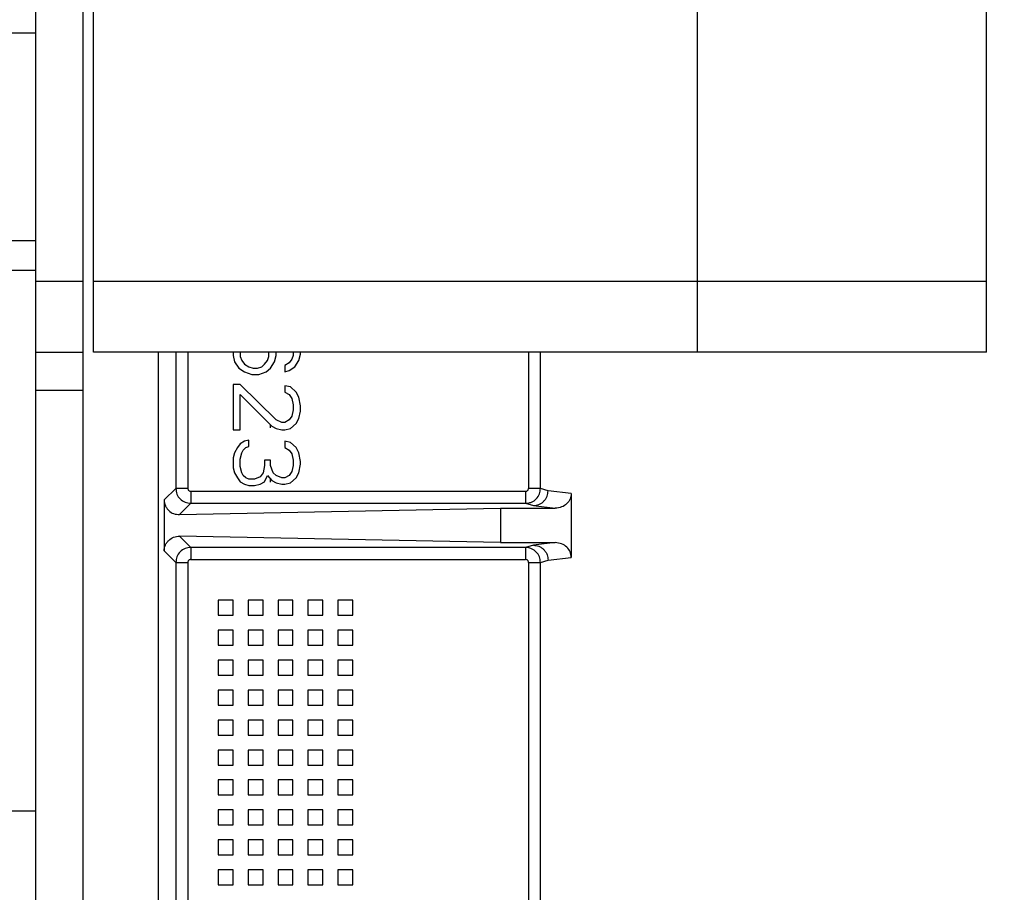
# Model space of a CAD drawing. Header units: inches. Extents: x 170 to 312, y 215 to 248.
# Tile 69 of 216: x 175.989 to 176.151, y 244.12 to 244.263. Entities that reach past the tile are written whole.
import ezdxf

# ---------------------------------------------------------------- set-up
doc = ezdxf.new("R2010")
doc.units = ezdxf.units.IN
doc.header["$LTSCALE"] = 0.25
doc.header["$MEASUREMENT"] = 0
doc.layers.add('ANNOTATIONS', color=1, linetype='Continuous')
doc.layers.add('STANDARD MOTOR LH', color=7, linetype='Continuous')
doc.styles.add('ARIAL', font='arial.ttf', dxfattribs={"height": 0.09375})
doc.dimstyles.new('STANDARD$0', dxfattribs={"dimtxt": 0.09375, "dimasz": 0.09375, "dimexe": 0.03125, "dimexo": 0.046875, "dimgap": 0.09, "dimtad": 0, "dimtih": 1, "dimtoh": 1, "dimdec": 4, "dimzin": 0, "dimdsep": 46, "dimtxsty": 'ARIAL', "dimcen": 0.09, "dimadec": 0, "dimazin": 0, "dimtfac": 1, "dimtdec": 4, "dimtofl": 0, "dimtmove": 0, "dimatfit": 1, "dimfxl": 1, "dimtolj": 1, "dimtzin": 0, "dimarcsym": 0})

# ---------------------------------------------------------------- blocks, each defined once
blk = doc.blocks.new('*D23')
at = {"layer": 'ANNOTATIONS', "color": 0, "lineweight": -2, "transparency": 16777216}
for p, q in [((175.73123, 244.66695), (175.73123, 245.27457)), ((176.93192, 243.2737), (176.93192, 245.27457)), ((175.82498, 245.24332), (176.15048, 245.24332)), ((176.83817, 245.24332), (176.51267, 245.24332))]:
    blk.add_line(p, q, dxfattribs=at)
at = {"layer": 'ANNOTATIONS', "color": 0, "transparency": 16777216}
for points in [[(175.82498, 245.25895), (175.82498, 245.2277), (175.73123, 245.24332)], [(176.83817, 245.25895), (176.83817, 245.2277), (176.93192, 245.24332)]]:
    blk.add_solid(points, dxfattribs=at)
at = {"layer": 'defpoints', "color": 0, "transparency": 16777216}
for p in [(175.73123, 245.24332), (175.73123, 244.62008), (176.93192, 243.22683)]:
    blk.add_point(p, dxfattribs=at)
at = {"layer": 'ANNOTATIONS', "color": 0, "transparency": 16777216, "insert": (176.33157, 245.24332), "char_height": 0.09375, "attachment_point": 5, "style": 'ARIAL'}
blk.add_mtext('\\A1;20"', dxfattribs=at)
blk = doc.blocks.new('*D24')
at = {"layer": 'ANNOTATIONS', "color": 0, "lineweight": -2, "transparency": 16777216}
for p, q in [((175.86942, 244.27169), (175.86942, 244.84086)), ((176.93192, 243.2737), (176.93192, 244.84086)), ((175.96317, 244.80961), (176.11556, 244.80961)), ((176.83817, 244.80961), (176.68578, 244.80961))]:
    blk.add_line(p, q, dxfattribs=at)
at = {"layer": 'ANNOTATIONS', "color": 0, "transparency": 16777216}
for points in [[(175.96317, 244.82524), (175.96317, 244.79399), (175.86942, 244.80961)], [(176.83817, 244.82524), (176.83817, 244.79399), (176.93192, 244.80961)]]:
    blk.add_solid(points, dxfattribs=at)
at = {"layer": 'defpoints', "color": 0, "transparency": 16777216}
for p in [(176.93192, 244.80961), (175.86942, 244.22482), (176.93192, 243.22683)]:
    blk.add_point(p, dxfattribs=at)
at = {"layer": 'ANNOTATIONS', "color": 0, "transparency": 16777216, "insert": (176.40067, 244.80961), "char_height": 0.09375, "attachment_point": 5, "style": 'ARIAL'}
blk.add_mtext('\\A1;17 3/8"', dxfattribs=at)

msp = doc.modelspace()

# ---------------------------------------------------------------- linework, layer by layer
at = {"layer": 'STANDARD MOTOR LH'}
for p, q in [((175.99152, 244.03016), (175.99152, 244.40651)), ((176.00099, 244.20839), (176.00099, 244.40651)), ((176.10024, 244.20839), (176.10024, 244.40651)), ((176.14774, 244.20839), (176.14774, 244.40651)), ((175.99933, 243.87729), (175.99933, 244.28989)), ((175.97769, 244.26088), (175.99152, 244.26088)), ((175.96474, 244.22679), (175.99152, 244.22679)), ((175.99152, 244.22182), (175.96474, 244.22182)), ((175.99152, 244.22011), (175.99933, 244.22011)), ((176.00099, 244.22011), (176.14774, 244.22011)), ((175.99152, 244.20839), (175.99933, 244.20839)), ((176.14774, 244.20839), (176.00099, 244.20839)), ((176.01163, 244.20839), (176.01163, 244.09446)), ((176.01453, 244.20839), (176.01453, 244.18603)), ((176.0165, 244.20839), (176.0165, 244.18603)), ((176.02394, 244.20839), (176.02394, 244.20789)), ((176.02394, 244.20789), (176.02417, 244.20685)), ((176.02512, 244.20839), (176.02512, 244.20768)), ((176.02512, 244.20768), (176.02535, 244.20706)), ((176.02959, 244.20706), (176.02983, 244.20768)), ((176.02983, 244.20768), (176.02983, 244.20839)), ((176.03077, 244.20685), (176.03101, 244.20789)), ((176.03101, 244.20789), (176.03101, 244.20839)), ((176.03383, 244.20789), (176.0336, 244.20726)), ((176.03383, 244.20839), (176.03383, 244.20789)), ((176.03477, 244.20706), (176.03501, 244.20809)), ((176.03501, 244.20809), (176.03501, 244.20839)), ((176.07248, 244.20839), (176.07249, 244.18603)), ((176.07445, 244.18603), (176.07445, 244.20839)), ((176.02417, 244.20685), (176.02488, 244.20581)), ((176.02535, 244.20706), (176.02582, 244.20643)), ((176.02582, 244.20643), (176.02653, 244.20602)), ((176.02653, 244.20602), (176.02724, 244.20581)), ((176.02794, 244.20581), (176.02865, 244.20602)), ((176.02865, 244.20602), (176.02912, 244.20643)), ((176.02912, 244.20643), (176.02959, 244.20706)), ((176.03006, 244.20581), (176.03077, 244.20685)), ((176.03313, 244.20664), (176.03242, 244.20623)), ((176.03242, 244.20623), (176.03242, 244.20519)), ((176.0336, 244.20726), (176.03313, 244.20664)), ((176.03313, 244.2054), (176.03407, 244.20602)), ((176.03407, 244.20602), (176.03477, 244.20706)), ((176.02488, 244.20581), (176.02582, 244.20519)), ((176.02582, 244.20519), (176.027, 244.20477)), ((176.027, 244.20477), (176.02818, 244.20477)), ((176.02724, 244.20581), (176.02794, 244.20581)), ((176.02818, 244.20477), (176.02936, 244.20519)), ((176.02936, 244.20519), (176.03006, 244.20581)), ((176.03242, 244.20519), (176.03313, 244.2054)), ((176.02394, 244.20311), (176.02394, 244.19564)), ((176.02512, 244.20311), (176.02394, 244.20311)), ((176.03101, 244.1973), (176.02512, 244.20311)), ((176.03242, 244.2029), (176.03242, 244.20187)), ((176.03336, 244.2027), (176.03242, 244.2029)), ((176.0343, 244.20187), (176.03336, 244.2027)), ((175.99933, 244.20214), (175.99152, 244.20214)), ((176.02512, 244.20145), (176.0303, 244.19626)), ((176.02512, 244.19564), (176.02512, 244.20145)), ((176.03242, 244.20187), (176.03313, 244.20145)), ((176.03313, 244.20145), (176.0336, 244.20083)), ((176.03477, 244.20104), (176.0343, 244.20187)), ((176.03501, 244.19958), (176.03477, 244.20104)), ((176.0336, 244.20083), (176.03383, 244.19979)), ((176.03383, 244.19979), (176.03383, 244.19896)), ((176.03501, 244.19875), (176.03501, 244.19958)), ((176.0336, 244.19792), (176.03313, 244.1973)), ((176.03383, 244.19896), (176.0336, 244.19792)), ((176.03477, 244.19751), (176.03501, 244.19875)), ((176.03009, 244.19601), (176.03009, 244.19647)), ((176.0303, 244.19626), (176.03101, 244.19585)), ((176.03195, 244.19688), (176.03101, 244.1973)), ((176.03242, 244.19688), (176.03195, 244.19688)), ((176.03313, 244.1973), (176.03242, 244.19688)), ((176.03336, 244.19585), (176.0343, 244.19668)), ((176.0343, 244.19668), (176.03477, 244.19751)), ((176.02394, 244.19564), (176.02512, 244.19564)), ((176.03101, 244.19585), (176.03195, 244.19564)), ((176.03195, 244.19564), (176.03242, 244.19564)), ((176.03242, 244.19564), (176.03336, 244.19585)), ((176.02512, 244.19335), (176.02464, 244.19273)), ((176.02582, 244.19377), (176.02512, 244.19335)), ((176.02653, 244.19398), (176.02582, 244.19377)), ((176.02653, 244.19294), (176.02653, 244.19398)), ((176.03242, 244.19377), (176.03242, 244.19273)), ((176.03336, 244.19356), (176.03242, 244.19377)), ((176.0343, 244.19273), (176.03336, 244.19356)), ((176.02417, 244.1919), (176.02394, 244.19107)), ((176.02464, 244.19273), (176.02417, 244.1919)), ((176.02512, 244.19086), (176.02535, 244.1919)), ((176.02535, 244.1919), (176.02559, 244.19232)), ((176.02559, 244.19232), (176.02606, 244.19273)), ((176.02606, 244.19273), (176.02653, 244.19294)), ((176.03242, 244.19273), (176.03313, 244.19232)), ((176.03313, 244.19232), (176.0336, 244.19169)), ((176.0336, 244.19169), (176.03383, 244.19065)), ((176.03477, 244.1919), (176.0343, 244.19273)), ((176.03501, 244.19045), (176.03477, 244.1919)), ((176.02394, 244.19107), (176.02394, 244.18941)), ((176.02512, 244.18962), (176.02512, 244.19086)), ((176.02912, 244.18982), (176.02889, 244.18858)), ((176.02912, 244.19065), (176.02912, 244.18982)), ((176.03006, 244.19065), (176.02912, 244.19065)), ((176.03006, 244.18982), (176.03006, 244.19065)), ((176.03053, 244.18858), (176.03006, 244.18982)), ((176.03383, 244.18982), (176.0336, 244.18879)), ((176.03383, 244.19065), (176.03383, 244.18982)), ((176.03477, 244.18858), (176.03501, 244.19003)), ((176.03501, 244.19003), (176.03501, 244.19045)), ((176.02394, 244.18941), (176.02417, 244.18858)), ((176.02417, 244.18858), (176.02464, 244.18775)), ((176.02535, 244.18858), (176.02512, 244.18962)), ((176.02559, 244.18816), (176.02535, 244.18858)), ((176.02606, 244.18775), (176.02559, 244.18816)), ((176.02889, 244.18858), (176.02841, 244.18796)), ((176.02912, 244.18713), (176.02959, 244.18816)), ((176.02959, 244.18816), (176.0303, 244.18733)), ((176.03101, 244.18816), (176.03053, 244.18858)), ((176.03195, 244.18775), (176.03101, 244.18816)), ((176.03313, 244.18816), (176.03242, 244.18775)), ((176.0336, 244.18879), (176.03313, 244.18816)), ((176.0343, 244.18775), (176.03477, 244.18858)), ((176.02464, 244.18775), (176.02512, 244.18713)), ((176.02512, 244.18713), (176.02582, 244.18671)), ((176.02582, 244.18671), (176.02653, 244.1865)), ((176.02653, 244.18754), (176.02606, 244.18775)), ((176.02747, 244.18754), (176.02653, 244.18754)), ((176.02653, 244.1865), (176.02747, 244.1865)), ((176.02841, 244.18796), (176.02747, 244.18754)), ((176.02747, 244.1865), (176.02841, 244.18671)), ((176.02841, 244.18671), (176.02912, 244.18713)), ((176.03009, 244.18708), (176.03009, 244.18758)), ((176.0303, 244.18733), (176.03101, 244.18692)), ((176.03101, 244.18692), (176.03195, 244.18671)), ((176.03242, 244.18775), (176.03195, 244.18775)), ((176.03195, 244.18671), (176.03242, 244.18671)), ((176.03242, 244.18671), (176.03336, 244.18692)), ((176.03336, 244.18692), (176.0343, 244.18775)), ((176.01453, 244.18603), (176.01263, 244.18413)), ((176.0165, 244.18603), (176.01453, 244.18603)), ((176.07199, 244.18554), (176.01699, 244.18554)), ((176.07199, 244.18554), (176.07199, 244.18358)), ((176.07445, 244.18603), (176.07249, 244.18603)), ((176.07571, 244.18566), (176.07445, 244.18603)), ((176.07951, 244.18521), (176.07571, 244.18566)), ((176.07951, 244.18521), (176.07951, 244.17469)), ((176.01263, 244.18413), (176.01263, 244.17577)), ((176.01699, 244.18358), (176.01514, 244.18172)), ((176.01699, 244.18358), (176.07199, 244.18358)), ((176.07199, 244.18358), (176.0733, 244.18321)), ((176.01514, 244.18172), (176.06787, 244.18278)), ((176.06787, 244.18278), (176.06787, 244.17712)), ((176.06787, 244.18278), (176.07689, 244.18278)), ((176.0733, 244.18321), (176.07689, 244.18278)), ((176.06787, 244.17712), (176.01514, 244.17818)), ((176.01514, 244.17818), (176.01699, 244.17633)), ((176.06787, 244.17712), (176.07689, 244.17712)), ((176.07689, 244.17712), (176.0733, 244.1767)), ((176.01263, 244.17577), (176.01453, 244.17387)), ((176.07199, 244.17633), (176.01699, 244.17633)), ((176.0733, 244.1767), (176.07199, 244.17633)), ((176.07199, 244.17633), (176.07199, 244.17436)), ((176.01453, 244.17387), (176.01453, 244.10431)), ((176.01453, 244.17387), (176.0165, 244.17387)), ((176.0165, 244.17387), (176.0165, 244.10431)), ((176.01699, 244.17436), (176.07199, 244.17436)), ((176.07249, 244.17387), (176.07248, 244.0968)), ((176.07249, 244.17387), (176.07445, 244.17387)), ((176.07445, 244.17387), (176.07571, 244.17424)), ((176.07445, 244.09627), (176.07445, 244.17387)), ((176.07571, 244.17424), (176.07951, 244.17469)), ((176.02148, 244.16765), (176.02148, 244.16519)), ((176.02394, 244.16765), (176.02148, 244.16765)), ((176.02394, 244.16519), (176.02394, 244.16765)), ((176.0264, 244.16765), (176.0264, 244.16519)), ((176.02886, 244.16765), (176.0264, 244.16765)), ((176.02886, 244.16519), (176.02886, 244.16765)), ((176.03132, 244.16765), (176.03132, 244.16519)), ((176.03378, 244.16765), (176.03132, 244.16765)), ((176.03378, 244.16519), (176.03378, 244.16765)), ((176.0387, 244.16765), (176.03624, 244.16765)), ((176.03624, 244.16765), (176.03624, 244.16519)), ((176.0387, 244.16519), (176.0387, 244.16765)), ((176.04116, 244.16765), (176.04116, 244.16519)), ((176.04362, 244.16765), (176.04116, 244.16765)), ((176.04362, 244.16519), (176.04362, 244.16765)), ((176.02148, 244.16519), (176.02394, 244.16519)), ((176.0264, 244.16519), (176.02886, 244.16519)), ((176.03132, 244.16519), (176.03378, 244.16519)), ((176.03624, 244.16519), (176.0387, 244.16519)), ((176.04116, 244.16519), (176.04362, 244.16519)), ((176.02148, 244.16273), (176.02148, 244.16027)), ((176.02394, 244.16273), (176.02148, 244.16273)), ((176.02394, 244.16027), (176.02394, 244.16273)), ((176.0264, 244.16273), (176.0264, 244.16027)), ((176.02886, 244.16273), (176.0264, 244.16273)), ((176.02886, 244.16027), (176.02886, 244.16273)), ((176.03378, 244.16273), (176.03132, 244.16273)), ((176.03132, 244.16273), (176.03132, 244.16027)), ((176.03378, 244.16027), (176.03378, 244.16273)), ((176.0387, 244.16273), (176.03624, 244.16273)), ((176.03624, 244.16273), (176.03624, 244.16027)), ((176.0387, 244.16027), (176.0387, 244.16273)), ((176.04116, 244.16273), (176.04116, 244.16027)), ((176.04362, 244.16273), (176.04116, 244.16273)), ((176.04362, 244.16027), (176.04362, 244.16273)), ((176.02148, 244.16027), (176.02394, 244.16027)), ((176.0264, 244.16027), (176.02886, 244.16027)), ((176.03132, 244.16027), (176.03378, 244.16027)), ((176.03624, 244.16027), (176.0387, 244.16027)), ((176.04116, 244.16027), (176.04362, 244.16027)), ((176.02148, 244.15781), (176.02148, 244.15534)), ((176.02394, 244.15781), (176.02148, 244.15781)), ((176.02394, 244.15534), (176.02394, 244.15781)), ((176.02886, 244.15781), (176.0264, 244.15781)), ((176.0264, 244.15781), (176.0264, 244.15534)), ((176.02886, 244.15534), (176.02886, 244.15781)), ((176.03132, 244.15781), (176.03132, 244.15534)), ((176.03378, 244.15781), (176.03132, 244.15781)), ((176.03378, 244.15534), (176.03378, 244.15781)), ((176.0387, 244.15781), (176.03624, 244.15781)), ((176.03624, 244.15781), (176.03624, 244.15534)), ((176.0387, 244.15534), (176.0387, 244.15781)), ((176.04116, 244.15781), (176.04116, 244.15534)), ((176.04362, 244.15781), (176.04116, 244.15781)), ((176.04362, 244.15534), (176.04362, 244.15781)), ((176.02148, 244.15534), (176.02394, 244.15534)), ((176.0264, 244.15534), (176.02886, 244.15534)), ((176.03132, 244.15534), (176.03378, 244.15534)), ((176.03624, 244.15534), (176.0387, 244.15534)), ((176.04116, 244.15534), (176.04362, 244.15534)), ((176.02148, 244.15288), (176.02148, 244.15042)), ((176.02394, 244.15288), (176.02148, 244.15288)), ((176.02394, 244.15042), (176.02394, 244.15288)), ((176.0264, 244.15288), (176.0264, 244.15042)), ((176.02886, 244.15288), (176.0264, 244.15288)), ((176.02886, 244.15042), (176.02886, 244.15288)), ((176.03132, 244.15288), (176.03132, 244.15042)), ((176.03378, 244.15288), (176.03132, 244.15288)), ((176.03378, 244.15042), (176.03378, 244.15288)), ((176.03624, 244.15288), (176.03624, 244.15042)), ((176.0387, 244.15288), (176.03624, 244.15288)), ((176.0387, 244.15042), (176.0387, 244.15288)), ((176.04116, 244.15288), (176.04116, 244.15042)), ((176.04362, 244.15288), (176.04116, 244.15288)), ((176.04362, 244.15042), (176.04362, 244.15288)), ((176.02148, 244.15042), (176.02394, 244.15042)), ((176.0264, 244.15042), (176.02886, 244.15042)), ((176.03132, 244.15042), (176.03378, 244.15042)), ((176.03624, 244.15042), (176.0387, 244.15042)), ((176.04116, 244.15042), (176.04362, 244.15042)), ((176.02148, 244.14796), (176.02148, 244.1455)), ((176.02394, 244.14796), (176.02148, 244.14796)), ((176.02394, 244.1455), (176.02394, 244.14796)), ((176.02886, 244.14796), (176.0264, 244.14796)), ((176.0264, 244.14796), (176.0264, 244.1455)), ((176.02886, 244.1455), (176.02886, 244.14796)), ((176.03132, 244.14796), (176.03132, 244.1455)), ((176.03378, 244.14796), (176.03132, 244.14796)), ((176.03378, 244.1455), (176.03378, 244.14796)), ((176.0387, 244.14796), (176.03624, 244.14796)), ((176.03624, 244.14796), (176.03624, 244.1455)), ((176.0387, 244.1455), (176.0387, 244.14796)), ((176.04362, 244.14796), (176.04116, 244.14796)), ((176.04116, 244.14796), (176.04116, 244.1455)), ((176.04362, 244.1455), (176.04362, 244.14796)), ((176.02148, 244.1455), (176.02394, 244.1455)), ((176.0264, 244.1455), (176.02886, 244.1455)), ((176.03132, 244.1455), (176.03378, 244.1455)), ((176.03624, 244.1455), (176.0387, 244.1455)), ((176.04116, 244.1455), (176.04362, 244.1455)), ((176.02148, 244.14304), (176.02148, 244.14058)), ((176.02394, 244.14304), (176.02148, 244.14304)), ((176.02394, 244.14058), (176.02394, 244.14304)), ((176.02886, 244.14304), (176.0264, 244.14304)), ((176.0264, 244.14304), (176.0264, 244.14058)), ((176.02886, 244.14058), (176.02886, 244.14304)), ((176.03132, 244.14304), (176.03132, 244.14058)), ((176.03378, 244.14304), (176.03132, 244.14304)), ((176.03378, 244.14058), (176.03378, 244.14304)), ((176.03624, 244.14304), (176.03624, 244.14058)), ((176.0387, 244.14304), (176.03624, 244.14304)), ((176.0387, 244.14058), (176.0387, 244.14304)), ((176.04362, 244.14304), (176.04116, 244.14304)), ((176.04116, 244.14304), (176.04116, 244.14058)), ((176.04362, 244.14058), (176.04362, 244.14304)), ((176.02148, 244.14058), (176.02394, 244.14058)), ((176.0264, 244.14058), (176.02886, 244.14058)), ((176.03132, 244.14058), (176.03378, 244.14058)), ((176.03624, 244.14058), (176.0387, 244.14058)), ((176.04116, 244.14058), (176.04362, 244.14058)), ((176.02394, 244.13812), (176.02148, 244.13812)), ((176.02148, 244.13812), (176.02148, 244.13566)), ((176.02394, 244.13566), (176.02394, 244.13812)), ((176.0264, 244.13812), (176.0264, 244.13566)), ((176.02886, 244.13812), (176.0264, 244.13812)), ((176.02886, 244.13566), (176.02886, 244.13812)), ((176.03378, 244.13812), (176.03132, 244.13812)), ((176.03132, 244.13812), (176.03132, 244.13566)), ((176.03378, 244.13566), (176.03378, 244.13812)), ((176.0387, 244.13812), (176.03624, 244.13812)), ((176.03624, 244.13812), (176.03624, 244.13566)), ((176.0387, 244.13566), (176.0387, 244.13812)), ((176.04116, 244.13812), (176.04116, 244.13566)), ((176.04362, 244.13812), (176.04116, 244.13812)), ((176.04362, 244.13566), (176.04362, 244.13812)), ((176.02148, 244.13566), (176.02394, 244.13566)), ((176.0264, 244.13566), (176.02886, 244.13566)), ((176.03132, 244.13566), (176.03378, 244.13566)), ((176.03624, 244.13566), (176.0387, 244.13566)), ((176.04116, 244.13566), (176.04362, 244.13566)), ((176.02148, 244.1332), (176.02148, 244.13074)), ((176.02394, 244.1332), (176.02148, 244.1332)), ((176.02394, 244.13074), (176.02394, 244.1332)), ((176.0264, 244.1332), (176.0264, 244.13074)), ((176.02886, 244.1332), (176.0264, 244.1332)), ((176.02886, 244.13074), (176.02886, 244.1332)), ((176.03132, 244.1332), (176.03132, 244.13074)), ((176.03378, 244.1332), (176.03132, 244.1332)), ((176.03378, 244.13074), (176.03378, 244.1332)), ((176.03624, 244.1332), (176.03624, 244.13074)), ((176.0387, 244.1332), (176.03624, 244.1332)), ((176.0387, 244.13074), (176.0387, 244.1332)), ((176.04116, 244.1332), (176.04116, 244.13074)), ((176.04362, 244.1332), (176.04116, 244.1332)), ((176.04362, 244.13074), (176.04362, 244.1332)), ((175.96474, 244.13308), (175.99152, 244.13308)), ((176.02148, 244.13074), (176.02394, 244.13074)), ((176.0264, 244.13074), (176.02886, 244.13074)), ((176.03132, 244.13074), (176.03378, 244.13074)), ((176.03624, 244.13074), (176.0387, 244.13074)), ((176.04116, 244.13074), (176.04362, 244.13074)), ((176.02148, 244.12828), (176.02148, 244.12582)), ((176.02394, 244.12828), (176.02148, 244.12828)), ((176.02394, 244.12582), (176.02394, 244.12828)), ((176.0264, 244.12828), (176.0264, 244.12582)), ((176.02886, 244.12828), (176.0264, 244.12828)), ((176.02886, 244.12582), (176.02886, 244.12828)), ((176.03132, 244.12828), (176.03132, 244.12582)), ((176.03378, 244.12828), (176.03132, 244.12828)), ((176.03378, 244.12582), (176.03378, 244.12828)), ((176.03624, 244.12828), (176.03624, 244.12582)), ((176.0387, 244.12828), (176.03624, 244.12828)), ((176.0387, 244.12582), (176.0387, 244.12828)), ((176.04116, 244.12828), (176.04116, 244.12582)), ((176.04362, 244.12828), (176.04116, 244.12828)), ((176.04362, 244.12582), (176.04362, 244.12828)), ((176.02148, 244.12582), (176.02394, 244.12582)), ((176.0264, 244.12582), (176.02886, 244.12582)), ((176.03132, 244.12582), (176.03378, 244.12582)), ((176.03624, 244.12582), (176.0387, 244.12582)), ((176.04116, 244.12582), (176.04362, 244.12582)), ((176.02148, 244.12336), (176.02148, 244.1209)), ((176.02394, 244.12336), (176.02148, 244.12336)), ((176.02394, 244.1209), (176.02394, 244.12336)), ((176.0264, 244.12336), (176.0264, 244.1209)), ((176.02886, 244.12336), (176.0264, 244.12336)), ((176.02886, 244.1209), (176.02886, 244.12336)), ((176.03132, 244.12336), (176.03132, 244.1209)), ((176.03378, 244.12336), (176.03132, 244.12336)), ((176.03378, 244.1209), (176.03378, 244.12336)), ((176.03624, 244.12336), (176.03624, 244.1209)), ((176.0387, 244.12336), (176.03624, 244.12336)), ((176.0387, 244.1209), (176.0387, 244.12336)), ((176.04116, 244.12336), (176.04116, 244.1209)), ((176.04362, 244.12336), (176.04116, 244.12336)), ((176.04362, 244.1209), (176.04362, 244.12336)), ((176.02148, 244.1209), (176.02394, 244.1209)), ((176.0264, 244.1209), (176.02886, 244.1209)), ((176.03132, 244.1209), (176.03378, 244.1209)), ((176.03624, 244.1209), (176.0387, 244.1209)), ((176.04116, 244.1209), (176.04362, 244.1209))]:
    msp.add_line(p, q, dxfattribs=at)
for points, knots in [([(176.01453, 244.18603), (176.01457, 244.18571), (176.01464, 244.18507), (176.01521, 244.18426), (176.01603, 244.18369), (176.01667, 244.18361), (176.01699, 244.18358)], [0, 0, 0, 0, 0.249967, 0.50006, 0.750063, 1, 1, 1, 1]), ([(176.0165, 244.18603), (176.01651, 244.18597), (176.01652, 244.18584), (176.01664, 244.18568), (176.0168, 244.18556), (176.01693, 244.18555), (176.01699, 244.18554)], [0, 0, 0, 0, 0.250528, 0.5, 0.747598, 1, 1, 1, 1]), ([(176.01699, 244.18554), (176.01699, 244.18529), (176.01699, 244.18479), (176.01699, 244.18415), (176.01699, 244.18369), (176.01699, 244.18361), (176.01699, 244.18358)], [0, 0, 0, 0, 0.249998, 0.500079, 0.750317, 1, 1, 1, 1]), ([(176.07199, 244.18358), (176.07216, 244.18359), (176.07249, 244.18361), (176.07312, 244.18381), (176.0738, 244.18427), (176.07435, 244.18509), (176.07442, 244.18572), (176.07445, 244.18603)], [0, 0, 0, 0, 0.12977, 0.258298, 0.510374, 0.757607, 1, 1, 1, 1]), ([(176.07199, 244.18554), (176.07206, 244.18555), (176.07219, 244.18556), (176.07235, 244.18568), (176.07247, 244.18584), (176.07248, 244.18597), (176.07249, 244.18603)], [0, 0, 0, 0, 0.250858, 0.499756, 0.747287, 1, 1, 1, 1]), ([(176.0733, 244.18321), (176.0736, 244.18324), (176.07406, 244.18329), (176.07462, 244.1836), (176.07501, 244.18392), (176.07532, 244.18431), (176.07562, 244.18488), (176.07567, 244.18536), (176.07571, 244.18566)], [0, 0, 0, 0, 0.2397534, 0.3686587, 0.5002424, 0.6318197, 0.7606451, 1, 1, 1, 1]), ([(176.07951, 244.18521), (176.0795, 244.18506), (176.07948, 244.18475), (176.07928, 244.18415), (176.07881, 244.18347), (176.07793, 244.1829), (176.07724, 244.18282), (176.07689, 244.18278)], [0, 0, 0, 0, 0.117083, 0.234528, 0.47646, 0.7323, 1, 1, 1, 1]), ([(176.01263, 244.18413), (176.01263, 244.18397), (176.01265, 244.18366), (176.0128, 244.1832), (176.01303, 244.18276), (176.01346, 244.18226), (176.01417, 244.1818), (176.01481, 244.18175), (176.01514, 244.18172)], [0, 0, 0, 0, 0.111545, 0.226746, 0.34727, 0.474374, 0.73132, 1, 1, 1, 1]), ([(176.01263, 244.17577), (176.01263, 244.17593), (176.01265, 244.17625), (176.0128, 244.17671), (176.01303, 244.17714), (176.01346, 244.17764), (176.01417, 244.1781), (176.01481, 244.17815), (176.01514, 244.17818)], [0, 0, 0, 0, 0.112665, 0.226772, 0.348783, 0.474409, 0.731338, 1, 1, 1, 1]), ([(176.07951, 244.17469), (176.0795, 244.17484), (176.07948, 244.17515), (176.07928, 244.17576), (176.07881, 244.17643), (176.07793, 244.17701), (176.07724, 244.17708), (176.07689, 244.17712)], [0, 0, 0, 0, 0.11723, 0.234533, 0.476463, 0.732301, 1, 1, 1, 1]), ([(176.01699, 244.17633), (176.01667, 244.17629), (176.01603, 244.17622), (176.01521, 244.17565), (176.01464, 244.17483), (176.01457, 244.17419), (176.01453, 244.17387)], [0, 0, 0, 0, 0.249937, 0.49994, 0.750033, 1, 1, 1, 1]), ([(176.01699, 244.17633), (176.01699, 244.17629), (176.01699, 244.17622), (176.01699, 244.17576), (176.01699, 244.17512), (176.01699, 244.17461), (176.01699, 244.17436)], [0, 0, 0, 0, 0.249683, 0.499921, 0.750002, 1, 1, 1, 1]), ([(176.07445, 244.17387), (176.07442, 244.17418), (176.07435, 244.17481), (176.0738, 244.17563), (176.07312, 244.17609), (176.07249, 244.1763), (176.07216, 244.17632), (176.07199, 244.17633)], [0, 0, 0, 0, 0.242393, 0.489626, 0.741702, 0.87023, 1, 1, 1, 1]), ([(176.0733, 244.1767), (176.0736, 244.17666), (176.07406, 244.17661), (176.07462, 244.1763), (176.07501, 244.17598), (176.07532, 244.17559), (176.07562, 244.17502), (176.07567, 244.17455), (176.07571, 244.17424)], [0, 0, 0, 0, 0.2395476, 0.368414, 0.5000065, 0.6314947, 0.7603406, 1, 1, 1, 1]), ([(176.01699, 244.17436), (176.01693, 244.17435), (176.0168, 244.17434), (176.01664, 244.17422), (176.01652, 244.17406), (176.01651, 244.17393), (176.0165, 244.17387)], [0, 0, 0, 0, 0.2508129, 0.4997587, 0.7479692, 1, 1, 1, 1]), ([(176.07249, 244.17387), (176.07248, 244.17393), (176.07246, 244.17406), (176.07235, 244.17422), (176.07219, 244.17434), (176.07206, 244.17435), (176.07199, 244.17436)], [0, 0, 0, 0, 0.250491, 0.499944, 0.747523, 1, 1, 1, 1])]:
    msp.add_open_spline(points, degree=3, knots=knots, dxfattribs=at)

# ---------------------------------------------------------------- dimensions: what is measured, and where the dimension line sits
at = {"layer": 'ANNOTATIONS'}
for base, p1, p2, text, picture, middle in [((175.73123, 245.24332), (176.93192, 243.22683), (175.73123, 244.62008), '20"', '*D23', (176.33157, 245.24332)), ((176.93192, 244.80961), (175.86942, 244.22482), (176.93192, 243.22683), '17 3/8"', '*D24', (176.40067, 244.80961))]:
    dim = msp.add_linear_dim(base=base, p1=p1, p2=p2, text=text, dimstyle='STANDARD$0', dxfattribs=at)
    dim.commit()
    dim.dimension.update_dxf_attribs({"geometry": picture, "text_midpoint": middle, "dimtype": 160})

doc.saveas('drawing.dxf')
